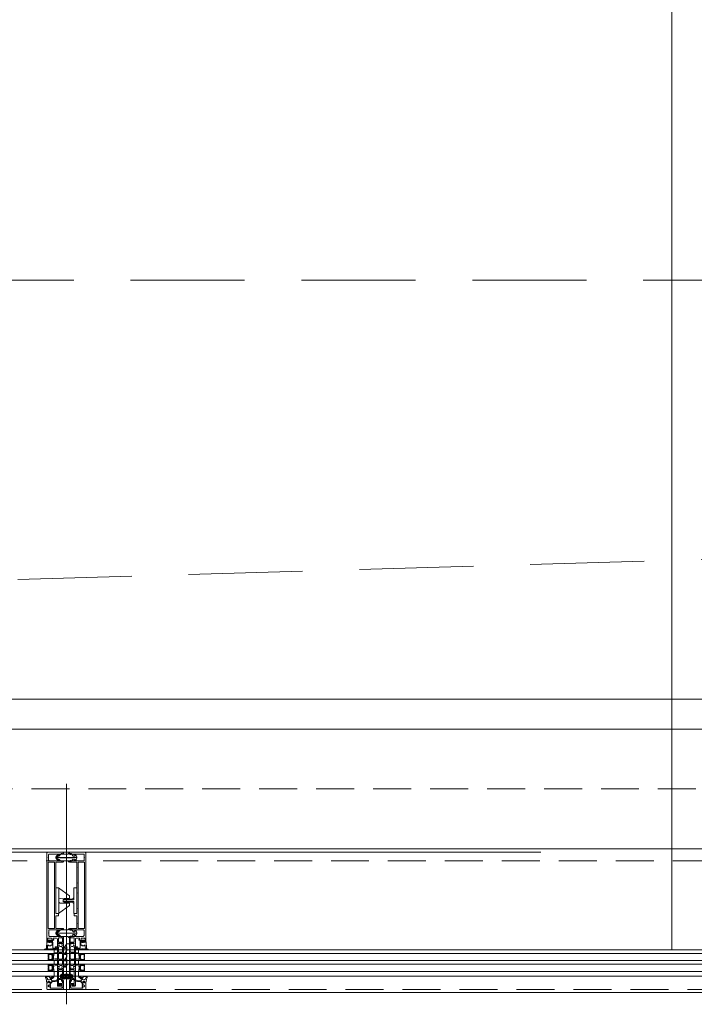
# Model space of a CAD drawing. Header units: millimetres. Extents: x 213386 to 506888, y 183055 to 450952.
# Tile 163 of 256: x 382049 to 383177, y 284272 to 285918. Entities that reach past the tile are written whole.
import ezdxf

# ---------------------------------------------------------------- set-up
doc = ezdxf.new("R2010")
doc.units = ezdxf.units.MM
doc.linetypes.add('ČÁRKOVANÁ', pattern=[19.05, 12.7, -6.35])
for name, color, linetype, lineweight in [('FASÁDA DETAILNÍ', 255, 'Continuous', 0), ('KOTY', 255, 'Continuous', 0), ('NOVA', 255, 'Continuous', 0), ('NOVÁ TENKÁ', 255, 'Continuous', 0), ('TENKA', 255, 'Continuous', 0)]:
    doc.layers.add(name, color=color, linetype=linetype, lineweight=lineweight)
doc.layers.add('PLOCHY K PRONÁJMU', color=255, linetype='Continuous', lineweight=0, plot=False)
doc.layers.get('KOTY').off()

# ---------------------------------------------------------------- blocks, each defined once
blk = doc.blocks.new('NOVÁ PODLAHA')
at = {"layer": 'NOVA', "linetype": 'ČÁRKOVANÁ', "ltscale": 15}
blk.add_line((0, 0), (25700, 750), dxfattribs=at)
blk.add_lwpolyline([(750, 22050), (24950, 22050), (24950, 750), (750, 750)], close=True, dxfattribs=at)
at = {"layer": 'NOVA'}
blk.add_lwpolyline([(25700, 16457.5), (25700, 0), (0, 0), (0, 15942.5)], dxfattribs=at)
blk = doc.blocks.new('244748_a')
blk.add_lwpolyline([(8.3, -1.7, 0.082248), (6.3, -0.9, -1.09695), (6.9, -0.1, -0.315353), (11.3, -5.2, -0.480529), (10.9, -5.6), (4.3, -5.6), (4.1, -5.5), (-16.5, -5.5), (-16.7, -5.6), (-20.4, -5.6, 0.574019), (-21.9, -4.8), (-23, -5.4, 0.524827), (-23, -5.9), (-21.9, -6.5, 0.574021), (-20.4, -5.7), (-16.7, -5.7), (-16.5, -5.9), (4.1, -5.9), (4.3, -5.7), (10.9, -5.7, -0.480529), (11.3, -6.1, -0.326229), (6.9, -11.1, -1.09695), (6.3, -10.3, 0.081457), (8.3, -9.6, 0.599203), (7.5, -8.1), (5.5, -8.1, 0.198965), (5.2, -8.2), (2.2, -11.2), (0.9, -12, -0.738038), (0.5, -11.6), (0.9, -11, 1), (0.3, -10.7), (0, -11.3), (-1, -11.3, 0.619205), (-1.4, -12.1), (-1.3, -12.4, -0.808139), (-2, -13), (-3.6, -11.4, 0.198906), (-4.3, -11.2), (-15, -11.2, -0.198936), (-16.8, -10.4), (-19, -8.2, 0.198942), (-19.3, -8.1), (-20.7, -8.1, 0.500217), (-21.1, -8.7, 0.122037), (-18.5, -10.3, -1.093735), (-19.1, -11.1, -0.240768), (-23.7, -6.1, -0.106226), (-23.7, -5.2, -0.256232), (-19, -0.1, -1.093735), (-18.4, -0.9, 0.116856), (-21.1, -2.6, 0.500217), (-20.7, -3.3), (-19.3, -3.3, 0.198942), (-19, -3.1), (-16.8, -0.9, -0.198936), (-15, -0.2), (-4.3, -0.2, 0.198907), (-3.6, 0.1), (-2, 1.7, -0.808139), (-1.3, 1.1), (-1.4, 0.8, 0.619205), (-1, 0), (0, 0), (0.3, -0.6, 1), (0.9, -0.3), (0.5, 0.3, -0.738038), (0.9, 0.7), (2.2, -0.2), (5.2, -3.1, 0.198965), (5.5, -3.3), (7.5, -3.3, 0.599203)], format="xyb", close=True)
blk = doc.blocks.new('236134_0100_s_v')
for points in [[(22.8, -23), (22.8, -5), (42, -5, 0.414214), (43, -4), (43, -1, 0.414214), (42, 0), (1, 0, 0.414214), (0, -1), (0, -4, 0.414214), (1, -5), (20.2, -5), (20.2, -23)], [(15, -5, -0.414214), (19, -9), (19, -16.6, 0.165764), (19.5, -23), (23.5, -23, 0.165764), (24, -16.6), (24, -9, -0.414214), (28, -5)]]:
    blk.add_lwpolyline(points, format="xyb")
blk = doc.blocks.new('236134_0200_s_v')
for points in [[(19.6, 5, -0.41166), (17.6, 7), (17.4, 22.2, 0.344217), (17.1, 22.7), (16, 23), (14, 23, 0.240828), (13.2, 22.6), (0.2, 4.6)], [(23.4, 5, 0.41166), (25.4, 7), (25.6, 22.2, -0.344217), (25.9, 22.7), (27, 23), (29, 23, -0.240828), (29.8, 22.6), (42.8, 4.6)]]:
    blk.add_lwpolyline(points, format="xyb")
blk.add_lwpolyline([(42, 5), (1, 5, 0.414214), (0, 4), (0, 1, 0.414214), (1, 0), (42, 0, 0.414214), (43, 1), (43, 4, 0.414214)], format="xyb", close=True)
blk = doc.blocks.new('284336')
for points in [[(-0.7, -9.6), (-10, -9.6, 0.414511), (-10.5, -10.1), (-10.5, -15.5, -1), (-11.7, -15.5), (-11.7, -9.6), (-12.7, -8.9, -0.668884), (-12.6, -8.2), (-12, -8, 0.766384), (-12, -7.2), (-12.6, -7, -0.76831), (-12.6, -6.2), (-12, -6, 0.766384), (-12, -5.2), (-12.6, -5, -0.76831), (-12.6, -4.2), (-12, -4, 0.766384), (-12, -3.2), (-12.6, -3, -0.877523), (-12.5, -2.2), (-12.1, -2.2, 0.698129), (-11.8, -1.5, -0.220231), (-12.9, 0.8), (-12.9, 3.5, -0.157143), (-12.8, 3.7), (-12.7, 3.4, -0.067482), (-12.5, 2.5, 0.393136), (-8.7, -1), (-6.1, -1, -0.414214), (-5.6, -1.5), (-5.6, -2.2, -0.267949), (-5.9, -2.6), (-6.4, -2.9, 0.267949), (-6.6, -3.4), (-6.6, -5.8, 0.267949), (-6.4, -6.3), (-5.9, -6.6, -0.267949), (-5.6, -7), (-5.6, -8.1, 0.414215), (-5.1, -8.6), (-0.4, -8.6), (-0.4, -9.3, -0.414212), (-0.7, -9.6)], [(-0.4, 0), (-0.4, -2, 0.990243), (-0.4, -3), (0.9, -3, 0.414214), (1.2, -2.7), (1.2, -2.6, -0.668123), (1.7, -2.4), (2.7, -3.4, -0.199004), (2.9, -3.8), (2.9, -5.4, -0.199038), (2.7, -5.8), (1.7, -6.8, -0.668191), (1.2, -6.6), (1.2, -6.5, 0.414214), (0.9, -6.2), (-0.4, -6.2, 0.990269), (-0.4, -7.2), (-0.4, -8.6), (-5.1, -8.6, -0.414215), (-5.6, -8.1), (-5.6, -7, 0.267949), (-5.8, -6.6), (-6.3, -6.3, -0.267949), (-6.6, -5.8), (-6.6, -3.4, -0.267949), (-6.3, -3), (-5.8, -2.7, 0.267949), (-5.6, -2.2), (-5.6, -1.5, 0.414214), (-6.1, -1), (-8.7, -1, -0.393156), (-12.5, 2.5, 0.067572), (-12.7, 3.4), (-12.8, 3.7, -0.637545), (-12.1, 3.5), (-11.9, 2.5, 0.344315), (-10.1, 0.9), (0, 0.4, -0.406913), (0.4, 0), (-0.4, 0)], [(1.7, -4.3, 0.414235), (1.2, -3.8), (-0.7, -3.8, 0.414214), (-1.2, -4.3), (-1.2, -4.9, 0.414214), (-0.7, -5.4), (1.2, -5.4, 0.414235), (1.7, -4.9), (1.7, -4.3)]]:
    blk.add_lwpolyline(points, format="xyb", close=True)
blk = doc.blocks.new('433270')
blk.add_lwpolyline([(1, 0, 0.414364), (0, -1), (0, -1.4, 0.255924), (0.2, -1.8, -0.547723), (0.2, -3.2, 0.255924), (0, -3.6), (0, -14.6, 0.414214), (0.3, -14.9), (1.2, -14.9, 0.414214), (1.7, -14.4), (1.7, -10.3, -0.414214), (2, -10), (6, -10, 0.414248), (7, -9), (7, -7.7, 0.414179), (6.5, -7.2), (5.7, -7.2, 0.414232), (5.4, -7.5), (5.4, -8.2, -0.414198), (5.1, -8.5), (2.8, -8.5, -0.414204), (1.8, -7.5), (1.8, -4.5, -0.147432), (2, -3.9, 0.147461), (2.4, -2.5), (2.4, -2.3, -0.414214), (2.9, -1.8), (21.9, -1.8, -0.668178), (22.2, -2.7), (22.2, -2.7, 1), (21.6, -3.3), (21.5, -3.4, 0.198912), (21.4, -3.7), (21.4, -4, 0.414214), (22.1, -4.7), (22.4, -4.7, 0.576988), (22.6, -4.3, -0.311246), (24.6, -4.3, 0.576988), (24.8, -4.7), (25.3, -4.7, -0.260065), (25.3, -6.6), (24.8, -6.6, 0.576988), (24.6, -7.1, -0.311246), (22.6, -7.1, 0.576988), (22.4, -6.6), (22.1, -6.6, 0.414214), (21.4, -7.3), (21.4, -7.6, 0.267949), (21.6, -8), (21.9, -8.2, -0.637047), (21.7, -10), (19.8, -10.7, 0.315299), (19.5, -11.2), (19.5, -11.5, 0.520567), (20.2, -12), (22.8, -11, -0.520567), (23.5, -11.5), (23.5, -12.5, 0.414062), (24, -13), (25, -13, 0.414186), (25.5, -12.5), (25.5, -11.5, -0.414182), (26, -11), (27, -11, 0.414214), (27.5, -10.5), (27.5, -0.5, 0.414214), (27, 0), (1, 0)], format="xyb", close=True)
blk = doc.blocks.new('284325')
for points in [[(0.8, -5.2, -0.560316), (0.9, -4.7), (1.9, -4.4, 0.3153), (2.1, -4.1), (2.1, -1.9, 0.451558), (1.8, -1.6), (0.9, -1.7, -0.399586), (0.6, -1.5), (0.3, -0.1, -0.415977), (0.5, 0.3, 0.024107), (6.1, 1.2, 0.076636), (9, 2.3, -0.577615), (10.8, 1.3), (10, 1.4, 0.283171), (9.1, 0.9, -0.168429), (7.1, -0.7), (5.9, -1.2, 0.315302), (5.2, -2.1), (5.2, -4.2, 0.269719), (6.8, -6.8, -0.194797), (10.2, -11.5, -0.342663), (9.2, -11.2, 0.119207), (5.4, -7.6, 0.578571), (3.6, -8.6), (3.6, -11.8, 0.176415), (6.2, -18.7, -1), (5.2, -19.5, -0.176415), (2.4, -11.8), (2.4, -8.9, 0.208286), (0.8, -5.2)], [(9, -6.7), (10.3, -8.8, -0.134555), (10.8, -10.6, -0.339795), (10.2, -11.5, 0.194788), (6.8, -6.8, -0.269736), (5.2, -4.2), (5.2, -2.1, -0.315302), (5.9, -1.2), (7.1, -0.7, 0.168429), (9.1, 0.9, -0.283167), (10, 1.4), (10.8, 1.3), (10.8, -0.7, -0.070852), (10.7, -1.3), (9.9, -3.9, -0.241839), (9.1, -4.8), (7.9, -5.2, 0.836024), (8.1, -6.2), (8.1, -6.2, -0.255349), (9, -6.7)]]:
    blk.add_lwpolyline(points, format="xyb", close=True)
blk = doc.blocks.new('288126')
for points in [[(-16.5, 0), (16.5, 0)], [(-21.4, -6.3), (-17.8, -3.7)], [(-14.7, -4.5), (-19.9, -8.3)], [(-17, -2.1), (-17, -0.5)], [(-8.8, -4.3), (-14.1, -4.3)], [(-11, -6.3), (-8.7, -4.7)], [(-4.3, -4.5), (-9.5, -8.3)], [(1.8, -4.3), (-3.7, -4.3)], [(-0.4, -6.4), (1.9, -4.7)], [(6.3, -4.5), (1.1, -8.4)], [(12.2, -4.3), (6.9, -4.3)], [(10, -6.4), (12.3, -4.7)], [(16.6, -4.6), (11.5, -8.4)], [(17, -0.5), (17, -3.8)]]:
    blk.add_lwpolyline(points)
for centre, radius, start, end in [((16.5, -0.5), 0.5, 0, 90), ((-20.6, -7.3), 1.25, 126.7059, 306.7059), ((-16.5, -0.5), 0.5, 90, 180), ((-10.2, -7.3), 1.25, 126.7059, 306.7059), ((0.4, -7.4), 1.25, 126.7059, 306.7059), ((10.8, -7.4), 1.25, 126.7059, 306.7059), ((16, -3.8), 1, 306.7059, 0)]:
    blk.add_arc(centre, radius, start, end)
at = {"extrusion": (0, 0, -1)}
for centre, radius, start, end in [((19, -2.1), 2, 180, 233.2941), ((14.1, -5.3), 1, 53.2941, 90), ((8.8, -4.5), 0.2, 90, 233.2941), ((3.7, -5.3), 1, 53.2941, 90), ((-1.8, -4.5), 0.2, 90, 233.2941), ((-6.9, -5.3), 1, 53.2941, 90), ((-12.2, -4.5), 0.2, 90, 233.2941)]:
    blk.add_arc(centre, radius, start, end, dxfattribs=at)
blk = doc.blocks.new('246426')
for points in [[(-1.8, 0.6), (-2.9, -0.4, 0.198926), (-3.2, -1.1), (-3.2, -2.3, 0.198926), (-2.9, -3), (-1.8, -4, 0.637051), (-1.5, -3.9), (-1.5, -3.4), (-0.3, -3.4, -0.41484), (0, -3.7), (0, -5.2, 0.414232), (0.5, -5.7), (2.1, -5.7, 0.071862), (2.2, -5.7, 0.157876), (3.7, -4.6, 0.360336), (3.5, 2.4, 0.964062), (2.5, 1.5, -0.403385), (2.3, -4.3, -0.190964), (2.1, -4.4), (1.7, -4.4, -0.414214), (1.2, -3.9), (1.2, 1.3, 0.414201), (0.2, 2.3), (0, 2.3), (0, 0.3, -0.414214), (-0.3, 0), (-1.5, 0), (-1.5, 0.5, 0.637051), (-1.8, 0.6)], [(-2.3, -1.4, -0.414214), (-1.9, -1), (-0.4, -1, -0.414214), (0, -1.4), (0, -2, -0.414214), (-0.4, -2.4), (-1.9, -2.4, -0.414214), (-2.3, -2), (-2.3, -1.4)]]:
    blk.add_lwpolyline(points, format="xyb", close=True)

msp = doc.modelspace()

# ---------------------------------------------------------------- linework, layer by layer
at = {"layer": 'FASÁDA DETAILNÍ'}
for p, q in [((382126.6, 284272.2), (382126.6, 284640.4)), ((382920.1, 284526.2), (380283.1, 284526.2)), ((387044.8, 284363.2), (373041.6, 284363.2)), ((393344.8, 284363.2), (373041.6, 284363.2)), ((373041.6, 284357.2), (387044.8, 284357.2)), ((373041.6, 284357.2), (393344.8, 284357.2)), ((386081.1, 284363.2), (381213.5, 284363.2)), ((381213.5, 284357.2), (386073.6, 284357.2)), ((382106.1, 284363.2), (382106.1, 284357.2)), ((382147.1, 284363.2), (382147.1, 284357.2)), ((387044.8, 284345.2), (373041.6, 284345.2)), ((393344.8, 284345.2), (373041.6, 284345.2)), ((373041.6, 284339.2), (387044.8, 284339.2)), ((373041.6, 284339.2), (393344.8, 284339.2)), ((386073.6, 284345.2), (381213.5, 284345.2)), ((381213.5, 284339.2), (386073.6, 284339.2)), ((382106.1, 284345.2), (382106.1, 284339.2)), ((382111.6, 284345.2), (382111.6, 284345.2)), ((382111.6, 284339.2), (382111.6, 284339.2)), ((382147.1, 284345.2), (382147.1, 284339.2)), ((387044.8, 284327.2), (373041.6, 284327.2)), ((393344.8, 284327.2), (373041.6, 284327.2)), ((386073.6, 284327.2), (381213.5, 284327.2)), ((382106.1, 284327.2), (382106.1, 284319.2)), ((382147.1, 284327.2), (382147.1, 284319.2)), ((373041.6, 284319.2), (399616.6, 284319.2)), ((380272.1, 284319.2), (386081.1, 284319.2))]:
    msp.add_line(p, q, dxfattribs=at)
for points in [[(399616.6, 284292.2), (373036.6, 284292.2), (373036.6, 307972.2), (399616.6, 307972.2)], [(399376.6, 284532.2), (373276.6, 284532.2), (373276.6, 307732.2), (399376.6, 307732.2)], [(399176.6, 284732.2), (373476.6, 284732.2), (373476.6, 307532.2), (399176.6, 307532.2)], [(382096.1, 284356.2), (382102.1, 284356.2), (382104.1, 284354.2), (382104.1, 284348.2), (382102.1, 284346.2), (382096.1, 284346.2), (382096.1, 284350.7), (382096.6, 284350.7), (382096.6, 284351.7), (382096.1, 284351.7)], [(382097.1, 284347.2), (382097.1, 284355.2), (382101.7, 284355.2), (382103.1, 284353.7), (382103.1, 284348.7), (382101.7, 284347.2)], [(382157.1, 284356.2), (382151.1, 284356.2), (382149.1, 284354.2), (382149.1, 284348.2), (382151.1, 284346.2), (382157.1, 284346.2), (382157.1, 284350.7), (382156.6, 284350.7), (382156.6, 284351.7), (382157.1, 284351.7)], [(382156.1, 284347.2), (382156.1, 284355.2), (382151.6, 284355.2), (382150.1, 284353.7), (382150.1, 284348.7), (382151.6, 284347.2)], [(382096.1, 284338.2), (382102.1, 284338.2), (382104.1, 284336.2), (382104.1, 284330.2), (382102.1, 284328.2), (382096.1, 284328.2), (382096.1, 284332.7), (382096.6, 284332.7), (382096.6, 284333.7), (382096.1, 284333.7)], [(382097.1, 284329.2), (382097.1, 284337.2), (382101.7, 284337.2), (382103.1, 284335.7), (382103.1, 284330.7), (382101.7, 284329.2)], [(382157.1, 284338.2), (382151.1, 284338.2), (382149.1, 284336.2), (382149.1, 284330.2), (382151.1, 284328.2), (382157.1, 284328.2), (382157.1, 284332.7), (382156.6, 284332.7), (382156.6, 284333.7), (382157.1, 284333.7)], [(382156.1, 284329.2), (382156.1, 284337.2), (382151.6, 284337.2), (382150.1, 284335.7), (382150.1, 284330.7), (382151.6, 284329.2)]]:
    msp.add_lwpolyline(points, close=True, dxfattribs=at)
at = {"layer": 'FASÁDA DETAILNÍ', "linetype": 'ČÁRKOVANÁ', "ltscale": 5}
msp.add_lwpolyline([(399611.6, 284297.2), (373041.6, 284297.2), (373041.6, 307967.2), (399611.6, 307967.2)], close=True, dxfattribs=at)
at = {"layer": 'FASÁDA DETAILNÍ', "color": 7, "linetype": 'ČÁRKOVANÁ', "ltscale": 5}
for points in [[(399396.6, 284512.2), (373256.6, 284512.2), (373256.6, 307752.2), (399396.6, 307752.2)], [(399276.6, 284632.2), (373376.6, 284632.2), (373376.6, 307632.2), (399276.6, 307632.2)]]:
    msp.add_lwpolyline(points, close=True, dxfattribs=at)
at = {"layer": 'FASÁDA DETAILNÍ'}
for points in [[(382094.1, 284525.2), (382094.1, 284376.7, 0.414214), (382094.6, 284376.2), (382095.9, 284376.2, 0.41422), (382096.4, 284376.7), (382096.4, 284377.2), (382095.4, 284377.2), (382095.4, 284381.7, -0.414214), (382096.4, 284382.7), (382101.1, 284382.7, -0.414214), (382102.1, 284381.7), (382102.1, 284377.2), (382100.4, 284377.2), (382100.4, 284376.7, 0.414201), (382100.9, 284376.2), (382102.9, 284376.2, 0.414214), (382103.4, 284376.7), (382103.4, 284378.8, -0.414214), (382103.9, 284379.3), (382105.7, 284379.3), (382105.7, 284380.5), (382104.5, 284380.5), (382104.5, 284382.4, -0.414214), (382104.8, 284382.7), (382110.1, 284382.7, -0.414167), (382111.6, 284381.2), (382111.6, 284374.2), (382111.6, 284370.1, 0.57735), (382112.2, 284369.7), (382113.1, 284370.2), (382114.6, 284370.6, 0.488701), (382114.8, 284371.1), (382113.3, 284373.5), (382113.3, 284374, -0.432566), (382113.5, 284374.2), (382119.8, 284374.2, -0.548397), (382120, 284373.9), (382119, 284371.5, 0.425336), (382119.1, 284371.2), (382121.1, 284370.4, 0.531563), (382121.6, 284370.8), (382121.6, 284372.8, 0.231306), (382121.5, 284373.1, -0.306185), (382121.4, 284373.4), (382121.6, 284374.2), (382121.6, 284384.7, 0.414214), (382120.6, 284385.7), (382120.1, 284385.7), (382120.1, 284384.9), (382118.6, 284384.9), (382117.5, 284385.5, 0.13165), (382117, 284385.7), (382098.6, 284385.7, -0.414214), (382097.1, 284387.2), (382097.1, 284390.7, -0.399985), (382097.1, 284391.7), (382097.1, 284395.4, -0.414214), (382098.6, 284396.9), (382117, 284396.9, 0.13165), (382117.5, 284397), (382118.6, 284397.6), (382120.1, 284397.6), (382120.1, 284396.8), (382120.6, 284396.8, 0.414214), (382121.6, 284397.8), (382121.6, 284398.4, 0.414214), (382121.1, 284398.9), (382109.5, 284398.9, -0.414214), (382109, 284399.4), (382109, 284406.8, -0.399985), (382109, 284407.8), (382109, 284419.4, -0.414214), (382109.5, 284419.9), (382113.1, 284419.9, 0.414214), (382113.6, 284420.4), (382113.6, 284423.4, 0.414214), (382113.1, 284423.9), (382109.5, 284423.9, -0.414214), (382109, 284424.4), (382109, 284431.7, -0.38324), (382109, 284432.7), (382109, 284458.2, -0.38324), (382109, 284459.2), (382109, 284474.7, -0.38324), (382109, 284475.7), (382109, 284501.2, -0.38324), (382109, 284502.2), (382109, 284509.5, -0.414214), (382109.5, 284510), (382121.1, 284510, 0.414214), (382121.6, 284510.5), (382121.6, 284511, 0.414214), (382120.6, 284512), (382120.1, 284512), (382120.1, 284511.2), (382118.6, 284511.2), (382117.5, 284511.8, 0.116937), (382117, 284512), (382098.1, 284512, -0.414232), (382096.6, 284513.5), (382096.6, 284517.2, -0.399985), (382096.6, 284518.2), (382096.6, 284521.7, -0.414232), (382098.1, 284523.2), (382117, 284523.2, 0.116937), (382117.5, 284523.3), (382118.6, 284524), (382120.1, 284524), (382120.1, 284523.2), (382120.6, 284523.2, 0.414214), (382121.6, 284524.2), (382121.6, 284525.2, 0.414214), (382120.6, 284526.2), (382095.1, 284526.2, 0.414214), (382094.1, 284525.2)], [(382159.1, 284525.2), (382159.1, 284376.7, -0.414214), (382158.6, 284376.2), (382157.3, 284376.2, -0.41422), (382156.8, 284376.7), (382156.8, 284377.2), (382157.8, 284377.2), (382157.8, 284381.7, 0.414214), (382156.8, 284382.7), (382152.1, 284382.7, 0.414214), (382151.1, 284381.7), (382151.1, 284377.2), (382152.8, 284377.2), (382152.8, 284376.7, -0.414201), (382152.3, 284376.2), (382150.3, 284376.2, -0.414214), (382149.8, 284376.7), (382149.8, 284378.8, 0.414214), (382149.3, 284379.3), (382147.5, 284379.3), (382147.5, 284380.5), (382148.7, 284380.5), (382148.7, 284382.4, 0.414214), (382148.4, 284382.7), (382143.1, 284382.7, 0.414167), (382141.6, 284381.2), (382141.6, 284374.2), (382141.6, 284370.1, -0.57735), (382141, 284369.7), (382140.2, 284370.2), (382138.7, 284370.6, -0.488701), (382138.5, 284371.1), (382139.9, 284373.5), (382139.9, 284374, 0.432566), (382139.7, 284374.2), (382133.4, 284374.2, 0.548397), (382133.2, 284373.9), (382134.3, 284371.5, -0.425336), (382134.2, 284371.2), (382132.2, 284370.4, -0.531563), (382131.6, 284370.8), (382131.6, 284372.8, -0.231306), (382131.8, 284373.1, 0.306185), (382131.9, 284373.4), (382131.6, 284374.2), (382131.6, 284384.7, -0.414214), (382132.6, 284385.7), (382133.1, 284385.7), (382133.1, 284384.9), (382134.6, 284384.9), (382135.8, 284385.5, -0.13165), (382136.3, 284385.7), (382154.6, 284385.7, 0.414214), (382156.1, 284387.2), (382156.1, 284390.7, 0.399985), (382156.1, 284391.7), (382156.1, 284395.4, 0.414214), (382154.6, 284396.9), (382136.3, 284396.9, -0.13165), (382135.8, 284397), (382134.6, 284397.6), (382133.1, 284397.6), (382133.1, 284396.8), (382132.6, 284396.8, -0.414214), (382131.6, 284397.8), (382131.6, 284398.4, -0.414214), (382132.1, 284398.9), (382143.7, 284398.9, 0.414214), (382144.2, 284399.4), (382144.2, 284406.8, 0.399985), (382144.2, 284407.8), (382144.2, 284419.4, 0.414214), (382143.7, 284419.9), (382140.1, 284419.9, -0.414214), (382139.6, 284420.4), (382139.6, 284423.4, -0.414214), (382140.1, 284423.9), (382143.7, 284423.9, 0.414214), (382144.2, 284424.4), (382144.2, 284431.7, 0.38324), (382144.2, 284432.7), (382144.2, 284458.2, 0.38324), (382144.2, 284459.2), (382144.2, 284474.7, 0.38324), (382144.2, 284475.7), (382144.2, 284501.2, 0.38324), (382144.2, 284502.2), (382144.2, 284509.5, 0.414214), (382143.7, 284510), (382132.1, 284510, -0.414214), (382131.6, 284510.5), (382131.6, 284511, -0.414214), (382132.6, 284512), (382133.1, 284512), (382133.1, 284511.2), (382134.6, 284511.2), (382135.8, 284511.8, -0.116937), (382136.3, 284512), (382155.1, 284512, 0.414232), (382156.6, 284513.5), (382156.6, 284517.2, 0.399985), (382156.6, 284518.2), (382156.6, 284521.7, 0.414232), (382155.1, 284523.2), (382136.3, 284523.2, -0.116937), (382135.8, 284523.3), (382134.6, 284524), (382133.1, 284524), (382133.1, 284523.2), (382132.6, 284523.2, -0.414214), (382131.6, 284524.2), (382131.6, 284525.2, -0.414214), (382132.6, 284526.2), (382158.1, 284526.2, -0.414214), (382159.1, 284525.2)], [(382096.2, 284399.4), (382096.2, 284509.5, -0.414214), (382096.7, 284510), (382106.4, 284510, -0.414214), (382106.9, 284509.5), (382106.9, 284399.4, -0.414214), (382106.4, 284398.9), (382096.7, 284398.9, -0.414214), (382096.2, 284399.4)], [(382157, 284399.4), (382157, 284509.5, 0.414214), (382156.5, 284510), (382146.8, 284510, 0.414214), (382146.3, 284509.5), (382146.3, 284399.4, 0.414214), (382146.8, 284398.9), (382156.5, 284398.9, 0.414214), (382157, 284399.4)], [(382121.6, 284369.8), (382121.6, 284357.9), (382121.6, 284336, -0.305837), (382121.3, 284335.5), (382119, 284334.6, 0.425336), (382118.9, 284334.3), (382119.6, 284332.7, -0.543753), (382119, 284331.7), (382114.1, 284331.7, -0.578182), (382113.5, 284332.6), (382114.8, 284334.8, 0.488505), (382114.6, 284335.2), (382113.1, 284335.6), (382111.8, 284336.4, -0.282478), (382111.6, 284336.7), (382111.6, 284337.1, 1.447009), (382111.5, 284337.5), (382108.5, 284337.5, -1), (382108.5, 284338.3), (382111.5, 284338.3, 1.447009), (382111.6, 284338.6), (382111.6, 284347.2, 1.447009), (382111.5, 284347.5), (382108.5, 284347.5, -1), (382108.5, 284348.3), (382111.5, 284348.3, 1.447009), (382111.6, 284348.7), (382111.6, 284357.2, 1.447009), (382111.5, 284357.5), (382108.5, 284357.5, -1), (382108.5, 284358.3), (382111.5, 284358.3, 1.447009), (382111.6, 284358.7), (382111.6, 284367.2, 1.447009), (382111.5, 284367.5), (382108.5, 284367.5, -1), (382108.5, 284368.3), (382111.5, 284368.3, 1.447009), (382111.6, 284368.7), (382111.6, 284369.1, -0.282478), (382111.8, 284369.4), (382113.1, 284370.2), (382114.6, 284370.6, 0.488505), (382114.8, 284371.1), (382113.5, 284373.2, -0.578182), (382114.1, 284374.1), (382119, 284374.1, -0.543753), (382119.6, 284373.1), (382118.9, 284371.5, 0.425336), (382119, 284371.2), (382121.3, 284370.3, -0.305837), (382121.6, 284369.8)], [(382119.5, 284383.5, -0.414214), (382120, 284383), (382120, 284376.5, -0.414214), (382119.5, 284376), (382113.8, 284376, -0.414214), (382113.3, 284376.5), (382113.3, 284383, -0.414214), (382113.8, 284383.5), (382119.5, 284383.5)], [(382131.6, 284369.8), (382131.6, 284357.9), (382131.6, 284336, 0.305837), (382132, 284335.5), (382134.2, 284334.6, -0.425336), (382134.3, 284334.3), (382133.6, 284332.7, 0.543753), (382134.3, 284331.7), (382139.2, 284331.7, 0.578182), (382139.7, 284332.6), (382138.5, 284334.8, -0.488505), (382138.7, 284335.2), (382140.2, 284335.6), (382141.5, 284336.4, 0.282478), (382141.6, 284336.7), (382141.6, 284337.1, -1.447009), (382141.8, 284337.5), (382144.7, 284337.5, 1), (382144.7, 284338.3), (382141.8, 284338.3, -1.447009), (382141.6, 284338.6), (382141.6, 284347.2, -1.447009), (382141.8, 284347.5), (382144.7, 284347.5, 1), (382144.7, 284348.3), (382141.8, 284348.3, -1.447009), (382141.6, 284348.7), (382141.6, 284357.2, -1.447009), (382141.8, 284357.5), (382144.7, 284357.5, 1), (382144.7, 284358.3), (382141.8, 284358.3, -1.447009), (382141.6, 284358.7), (382141.6, 284367.2, -1.447009), (382141.8, 284367.5), (382144.7, 284367.5, 1), (382144.7, 284368.3), (382141.8, 284368.3, -1.447009), (382141.6, 284368.7), (382141.6, 284369.1, 0.282478), (382141.5, 284369.4), (382140.2, 284370.2), (382138.7, 284370.6, -0.488505), (382138.5, 284371.1), (382139.7, 284373.2, 0.578182), (382139.2, 284374.1), (382134.3, 284374.1, 0.543753), (382133.6, 284373.1), (382134.3, 284371.5, -0.425336), (382134.2, 284371.2), (382132, 284370.3, 0.305837), (382131.6, 284369.8)], [(382133.7, 284383.5, 0.414214), (382133.2, 284383), (382133.2, 284376.5, 0.414214), (382133.7, 284376), (382139.4, 284376, 0.414214), (382139.9, 284376.5), (382139.9, 284383, 0.414214), (382139.4, 284383.5), (382133.7, 284383.5)], [(382120, 284360.2), (382120, 284367.1, 0.324916), (382119, 284368.5), (382118.2, 284368.8, 0.176429), (382116.1, 284368.7), (382114.2, 284368, 0.305619), (382113.2, 284366.6), (382113.2, 284360.2, 0.414218), (382114.2, 284359.2), (382119, 284359.2, 0.414218), (382120, 284360.2)], [(382120, 284348.9), (382120, 284356.9, 0.414214), (382119, 284357.9), (382114.2, 284357.9, 0.414214), (382113.2, 284356.9), (382113.2, 284348.9, 0.414214), (382114.2, 284347.9), (382119, 284347.9, 0.414214), (382120, 284348.9)], [(382133.2, 284360.2), (382133.2, 284367.1, -0.324916), (382134.3, 284368.5), (382135.1, 284368.8, -0.176429), (382137.2, 284368.7), (382139.1, 284368, -0.305619), (382140, 284366.6), (382140, 284360.2, -0.414218), (382139, 284359.2), (382134.2, 284359.2, -0.414218), (382133.2, 284360.2)], [(382133.2, 284348.9), (382133.2, 284356.9, -0.414214), (382134.2, 284357.9), (382139, 284357.9, -0.414214), (382140, 284356.9), (382140, 284348.9, -0.414214), (382139, 284347.9), (382134.2, 284347.9, -0.414214), (382133.2, 284348.9)], [(382120, 284338.7), (382120, 284345.6, 0.414218), (382119, 284346.6), (382114.2, 284346.6, 0.414218), (382113.2, 284345.6), (382113.2, 284339.2, 0.305619), (382114.2, 284337.9), (382116.1, 284337.1, 0.176429), (382118.2, 284337), (382119, 284337.3, 0.324916), (382120, 284338.7)], [(382133.2, 284338.7), (382133.2, 284345.6, -0.414218), (382134.2, 284346.6), (382139, 284346.6, -0.414218), (382140, 284345.6), (382140, 284339.2, -0.305619), (382139.1, 284337.9), (382137.2, 284337.1, -0.176429), (382135.1, 284337), (382134.3, 284337.3, -0.324916), (382133.2, 284338.7)], [(382121.6, 284331.7), (382121.6, 284320.7, -0.414426), (382121.1, 284320.2), (382120.6, 284320.2), (382120.6, 284321.2), (382119.1, 284321.2, 0.414214), (382118.1, 284320.2), (382118.1, 284318.7, 0.399985), (382118.1, 284317.7), (382118.1, 284316.2, 0.414214), (382119.1, 284315.2), (382120.6, 284315.2), (382120.6, 284316.2), (382121.1, 284316.2, -0.414456), (382121.6, 284315.7), (382121.6, 284314.4, -0.413971), (382121.3, 284314.1), (382120.1, 284314.1, 0.414214), (382119.8, 284313.8), (382119.8, 284310.8), (382118.8, 284310.8, -0.414214), (382118.3, 284311.3), (382118.3, 284313.2, 0.414214), (382117.8, 284313.7), (382114.3, 284313.7, 0.414206), (382113.3, 284312.7), (382113.3, 284304.4, 0.414206), (382113.8, 284303.9), (382115.7, 284303.9, 0.414219), (382116.2, 284304.4), (382116.2, 284305.2, -0.414214), (382116.7, 284305.7), (382117.2, 284305.7, -0.414214), (382117.7, 284305.2), (382117.7, 284303.4, -0.414214), (382116.7, 284302.4), (382112.6, 284302.4, -0.414214), (382111.6, 284303.4), (382111.6, 284331.7), (382111.6, 284335.8, -0.57735), (382112.2, 284336.1), (382113.1, 284335.6), (382114.6, 284335.2, -0.488701), (382114.8, 284334.7), (382113.3, 284332.3), (382113.3, 284331.8, 0.432566), (382113.5, 284331.7), (382119.8, 284331.7, 0.548397), (382120, 284331.9), (382119, 284334.3, -0.425336), (382119.1, 284334.6), (382121.1, 284335.4, -0.531563), (382121.6, 284335), (382121.6, 284333, -0.231306), (382121.5, 284332.7, 0.306185), (382121.4, 284332.4), (382121.6, 284331.7)], [(382113.3, 284329.5), (382113.3, 284315.8, 0.414214), (382113.8, 284315.3), (382116, 284315.3, 0.414214), (382116.5, 284315.8), (382116.5, 284320.7, -0.411139), (382118.5, 284322.8), (382119.5, 284322.8, 0.414214), (382120, 284323.3), (382120, 284329.5, 0.414214), (382119.5, 284330), (382113.8, 284330, 0.414214), (382113.3, 284329.5)], [(382131.6, 284331.7), (382131.6, 284320.7, 0.414426), (382132.1, 284320.2), (382132.6, 284320.2), (382132.6, 284321.2), (382134.1, 284321.2, -0.414214), (382135.1, 284320.2), (382135.1, 284318.7, -0.399985), (382135.1, 284317.7), (382135.1, 284316.2, -0.414214), (382134.1, 284315.2), (382132.6, 284315.2), (382132.6, 284316.2), (382132.1, 284316.2, 0.414456), (382131.6, 284315.7), (382131.6, 284314.4, 0.413971), (382131.9, 284314.1), (382133.1, 284314.1, -0.414214), (382133.4, 284313.8), (382133.4, 284310.8), (382134.4, 284310.8, 0.414214), (382134.9, 284311.3), (382134.9, 284313.2, -0.414214), (382135.4, 284313.7), (382138.9, 284313.7, -0.414206), (382139.9, 284312.7), (382139.9, 284304.4, -0.414206), (382139.4, 284303.9), (382137.5, 284303.9, -0.414219), (382137, 284304.4), (382137, 284305.2, 0.414214), (382136.5, 284305.7), (382136, 284305.7, 0.414214), (382135.5, 284305.2), (382135.5, 284303.4, 0.414214), (382136.5, 284302.4), (382140.6, 284302.4, 0.414214), (382141.6, 284303.4), (382141.6, 284331.7), (382141.6, 284335.8, 0.57735), (382141, 284336.1), (382140.2, 284335.6), (382138.7, 284335.2, 0.488701), (382138.5, 284334.7), (382139.9, 284332.3), (382139.9, 284331.8, -0.432566), (382139.7, 284331.7), (382133.4, 284331.7, -0.548397), (382133.2, 284331.9), (382134.3, 284334.3, 0.425336), (382134.2, 284334.6), (382132.2, 284335.4, 0.531563), (382131.6, 284335), (382131.6, 284333, 0.231306), (382131.8, 284332.7, -0.306185), (382131.9, 284332.4), (382131.6, 284331.7)], [(382139.9, 284329.5), (382139.9, 284315.8, -0.414214), (382139.4, 284315.3), (382137.2, 284315.3, -0.414214), (382136.7, 284315.8), (382136.7, 284320.7, 0.411139), (382134.7, 284322.8), (382133.7, 284322.8, -0.414214), (382133.2, 284323.3), (382133.2, 284329.5, -0.414214), (382133.7, 284330), (382139.4, 284330, -0.414214), (382139.9, 284329.5)]]:
    msp.add_lwpolyline(points, format="xyb", close=True, dxfattribs=at)
for centre, radius, start, end in [((382098.3, 284356.7), 0.596, 303.0366, 56.9634), ((382098.6, 284356.7), 0.596, 303.0366, 56.9634), ((382098.9, 284356.7), 0.596, 303.0366, 56.9634), ((382099.2, 284356.7), 0.596, 303.0366, 56.9634), ((382099.4, 284356.7), 0.596, 303.0366, 56.9634), ((382099.7, 284356.7), 0.596, 303.0366, 56.9634), ((382100, 284356.7), 0.596, 303.0366, 56.9634), ((382100.3, 284356.7), 0.596, 303.0366, 56.9634), ((382100.6, 284356.7), 0.596, 303.0366, 56.9634), ((382100.9, 284356.7), 0.596, 303.0366, 56.9634), ((382101.2, 284356.7), 0.596, 303.0366, 56.9634), ((382101.5, 284356.7), 0.596, 303.0366, 56.9634), ((382101.8, 284356.7), 0.596, 303.0366, 56.9634), ((382101.8, 284356.5), 0.879, 313.9949, 46.4964), ((382101.7, 284356.4), 1.26, 321.9656, 38.4996), ((382101.5, 284356.2), 1.71, 327.2949, 32.6857), ((382101.3, 284356.1), 2.25, 331.5273, 28.4028), ((382101, 284355.9), 2.9, 335.3067, 25.2952), ((382100.6, 284355.8), 3.55, 337.2938, 22.409), ((382128, 284351.2), 22.7, 164.6728, 195.3272), ((382125.2, 284351.2), 22.7, 344.6728, 15.3272), ((382152.7, 284355.8), 3.55, 157.591, 202.7062), ((382152.3, 284355.9), 2.9, 154.7048, 204.6933), ((382152, 284356.1), 2.25, 151.5972, 208.4727), ((382151.7, 284356.2), 1.71, 147.3143, 212.7051), ((382151.6, 284356.4), 1.26, 141.5004, 218.0344), ((382151.5, 284356.5), 0.879, 133.5036, 226.0051), ((382151.5, 284356.7), 0.596, 123.0366, 236.9634), ((382151.8, 284356.7), 0.596, 123.0366, 236.9634), ((382152.1, 284356.7), 0.596, 123.0366, 236.9634), ((382152.4, 284356.7), 0.596, 123.0366, 236.9634), ((382152.7, 284356.7), 0.596, 123.0366, 236.9634), ((382153, 284356.7), 0.596, 123.0366, 236.9634), ((382153.2, 284356.7), 0.596, 123.0366, 236.9634), ((382153.5, 284356.7), 0.596, 123.0366, 236.9634), ((382153.8, 284356.7), 0.596, 123.0366, 236.9634), ((382154.1, 284356.7), 0.596, 123.0366, 236.9634), ((382154.4, 284356.7), 0.596, 123.0366, 236.9634), ((382154.7, 284356.7), 0.596, 123.0366, 236.9634), ((382155, 284356.7), 0.596, 123.0366, 236.9634), ((382098.3, 284345.7), 0.596, 303.0366, 56.9634), ((382098.3, 284338.7), 0.596, 303.0366, 56.9634), ((382098.6, 284345.7), 0.596, 303.0366, 56.9634), ((382098.6, 284338.7), 0.596, 303.0366, 56.9634), ((382098.9, 284345.7), 0.596, 303.0366, 56.9634), ((382098.9, 284338.7), 0.596, 303.0366, 56.9634), ((382099.2, 284345.7), 0.596, 303.0366, 56.9634), ((382099.2, 284338.7), 0.596, 303.0366, 56.9634), ((382099.4, 284345.7), 0.596, 303.0366, 56.9634), ((382099.4, 284338.7), 0.596, 303.0366, 56.9634), ((382099.7, 284345.7), 0.596, 303.0366, 56.9634), ((382099.7, 284338.7), 0.596, 303.0366, 56.9634), ((382100, 284345.7), 0.596, 303.0366, 56.9634), ((382100, 284338.7), 0.596, 303.0366, 56.9634), ((382100.3, 284345.7), 0.596, 303.0366, 56.9634), ((382100.3, 284338.7), 0.596, 303.0366, 56.9634), ((382100.6, 284345.7), 0.596, 303.0366, 56.9634), ((382100.6, 284338.7), 0.596, 303.0366, 56.9634), ((382100.9, 284345.7), 0.596, 303.0366, 56.9634), ((382100.9, 284338.7), 0.596, 303.0366, 56.9634), ((382101.2, 284345.7), 0.596, 303.0366, 56.9634), ((382101.2, 284338.7), 0.596, 303.0366, 56.9634), ((382101.5, 284345.7), 0.596, 303.0366, 56.9634), ((382101.5, 284338.7), 0.596, 303.0366, 56.9634), ((382101.8, 284345.7), 0.596, 303.0366, 56.9634), ((382101.8, 284338.7), 0.596, 303.0366, 56.9634), ((382101.8, 284345.8), 0.879, 313.5036, 46.0051), ((382101.8, 284338.5), 0.879, 313.9949, 46.4964), ((382101.7, 284345.9), 1.26, 321.5004, 38.0344), ((382101.7, 284338.4), 1.26, 321.9656, 38.4996), ((382101.5, 284346.1), 1.71, 327.3143, 32.7051), ((382101.5, 284338.2), 1.71, 327.2949, 32.6857), ((382101.3, 284346.2), 2.25, 331.5972, 28.4727), ((382101.3, 284338.1), 2.25, 331.5273, 28.4028), ((382101, 284346.4), 2.9, 334.7048, 24.6933), ((382101, 284337.9), 2.9, 335.3067, 25.2952), ((382100.6, 284346.5), 3.55, 337.591, 22.7062), ((382100.6, 284337.8), 3.55, 337.2938, 22.409), ((382128, 284333.2), 22.7, 164.6728, 195.3272), ((382125.2, 284333.2), 22.7, 344.6728, 15.3272), ((382152.7, 284346.5), 3.55, 157.2938, 202.409), ((382152.7, 284337.8), 3.55, 157.591, 202.7062), ((382152.3, 284346.4), 2.9, 155.3067, 205.2952), ((382152.3, 284337.9), 2.9, 154.7048, 204.6933), ((382152, 284346.2), 2.25, 151.5273, 208.4028), ((382152, 284338.1), 2.25, 151.5972, 208.4727), ((382151.7, 284346.1), 1.71, 147.2949, 212.6857), ((382151.7, 284338.2), 1.71, 147.3143, 212.7051), ((382151.6, 284345.9), 1.26, 141.9656, 218.4996), ((382151.6, 284338.4), 1.26, 141.5004, 218.0344), ((382151.5, 284345.8), 0.879, 133.9949, 226.4964), ((382151.5, 284338.5), 0.879, 133.5036, 226.0051), ((382151.5, 284345.7), 0.596, 123.0366, 236.9634), ((382151.5, 284338.7), 0.596, 123.0366, 236.9634), ((382151.8, 284345.7), 0.596, 123.0366, 236.9634), ((382151.8, 284338.7), 0.596, 123.0366, 236.9634), ((382152.1, 284345.7), 0.596, 123.0366, 236.9634), ((382152.1, 284338.7), 0.596, 123.0366, 236.9634), ((382152.4, 284345.7), 0.596, 123.0366, 236.9634), ((382152.4, 284338.7), 0.596, 123.0366, 236.9634), ((382152.7, 284345.7), 0.596, 123.0366, 236.9634), ((382152.7, 284338.7), 0.596, 123.0366, 236.9634), ((382153, 284345.7), 0.596, 123.0366, 236.9634), ((382153, 284338.7), 0.596, 123.0366, 236.9634), ((382153.2, 284345.7), 0.596, 123.0366, 236.9634), ((382153.2, 284338.7), 0.596, 123.0366, 236.9634), ((382153.5, 284345.7), 0.596, 123.0366, 236.9634), ((382153.5, 284338.7), 0.596, 123.0366, 236.9634), ((382153.8, 284345.7), 0.596, 123.0366, 236.9634), ((382153.8, 284338.7), 0.596, 123.0366, 236.9634), ((382154.1, 284345.7), 0.596, 123.0366, 236.9634), ((382154.1, 284338.7), 0.596, 123.0366, 236.9634), ((382154.4, 284345.7), 0.596, 123.0366, 236.9634), ((382154.4, 284338.7), 0.596, 123.0366, 236.9634), ((382154.7, 284345.7), 0.596, 123.0366, 236.9634), ((382154.7, 284338.7), 0.596, 123.0366, 236.9634), ((382155, 284345.7), 0.596, 123.0366, 236.9634), ((382155, 284338.7), 0.596, 123.0366, 236.9634), ((382098.3, 284327.7), 0.596, 303.0366, 56.9634), ((382098.6, 284327.7), 0.596, 303.0366, 56.9634), ((382098.9, 284327.7), 0.596, 303.0366, 56.9634), ((382099.2, 284327.7), 0.596, 303.0366, 56.9634), ((382099.4, 284327.7), 0.596, 303.0366, 56.9634), ((382099.7, 284327.7), 0.596, 303.0366, 56.9634), ((382100, 284327.7), 0.596, 303.0366, 56.9634), ((382100.3, 284327.7), 0.596, 303.0366, 56.9634), ((382100.6, 284327.7), 0.596, 303.0366, 56.9634), ((382100.9, 284327.7), 0.596, 303.0366, 56.9634), ((382101.2, 284327.7), 0.596, 303.0366, 56.9634), ((382101.5, 284327.7), 0.596, 303.0366, 56.9634), ((382101.8, 284327.7), 0.596, 303.0366, 56.9634), ((382101.8, 284327.8), 0.879, 313.5036, 46.0051), ((382101.7, 284327.9), 1.26, 321.5004, 38.0344), ((382101.5, 284328.1), 1.71, 327.3143, 32.7051), ((382101.3, 284328.2), 2.25, 331.5972, 28.4727), ((382101, 284328.4), 2.9, 334.7048, 24.6933), ((382100.6, 284328.5), 3.55, 337.591, 22.7062), ((382152.7, 284328.5), 3.55, 157.2938, 202.409), ((382152.3, 284328.4), 2.9, 155.3067, 205.2952), ((382152, 284328.2), 2.25, 151.5273, 208.4028), ((382151.7, 284328.1), 1.71, 147.2949, 212.6857), ((382151.6, 284327.9), 1.26, 141.9656, 218.4996), ((382151.5, 284327.8), 0.879, 133.9949, 226.4964), ((382151.5, 284327.7), 0.596, 123.0366, 236.9634), ((382151.8, 284327.7), 0.596, 123.0366, 236.9634), ((382152.1, 284327.7), 0.596, 123.0366, 236.9634), ((382152.4, 284327.7), 0.596, 123.0366, 236.9634), ((382152.7, 284327.7), 0.596, 123.0366, 236.9634), ((382153, 284327.7), 0.596, 123.0366, 236.9634), ((382153.2, 284327.7), 0.596, 123.0366, 236.9634), ((382153.5, 284327.7), 0.596, 123.0366, 236.9634), ((382153.8, 284327.7), 0.596, 123.0366, 236.9634), ((382154.1, 284327.7), 0.596, 123.0366, 236.9634), ((382154.4, 284327.7), 0.596, 123.0366, 236.9634), ((382154.7, 284327.7), 0.596, 123.0366, 236.9634), ((382155, 284327.7), 0.596, 123.0366, 236.9634)]:
    msp.add_arc(centre, radius, start, end, dxfattribs=at)
at = {"layer": 'NOVÁ TENKÁ', "ltscale": 5}
msp.add_line((383139.1, 284363.2), (383139.1, 289357.2), dxfattribs=at)
at = {"layer": 'PLOCHY K PRONÁJMU', "ltscale": 5}
msp.add_lwpolyline([(373526.6, 307482.2), (399126.6, 307482.2), (399126.6, 284782.2), (373526.6, 284782.2)], close=True, dxfattribs=at)
msp.add_lwpolyline([(392626.6, 284782.2), (386326.6, 284782.2), (386586.6, 286172.2), (386586.6, 286892.2), (386066.6, 286892.2), (386066.6, 286172.2), (386586.6, 286172.2), (386326.6, 284782.2), (380026.6, 284782.2), (380286.6, 286172.2), (380286.6, 286892.2), (379766.6, 286892.2), (379766.6, 286172.2), (380286.6, 286172.2), (380026.6, 284782.2), (373526.6, 284782.2)], dxfattribs=at)
at = {"layer": 'TENKA', "ltscale": 20}
msp.add_lwpolyline([(386289.1, 284732.2), (380064.1, 284732.2)], dxfattribs=at)

# ---------------------------------------------------------------- block references
at = {"layer": 'FASÁDA DETAILNÍ'}
for name, p in [('244748_a', (382132.9, 284523.1)), ('244748_a', (382132.9, 284396.8)), ('246426', (382121.6, 284320.2))]:
    msp.add_blockref(name, p, dxfattribs=at)
at = {"layer": 'FASÁDA DETAILNÍ', "xscale": -1}
for name, p, rotation in [('236134_0200_s_v', (382109, 284423.9), 270), ('236134_0100_s_v', (382144.2, 284423.9), 270), ('288126', (382131.6, 284356.1), 270), ('284336', (382159.1, 284376.6), 270), ('433270', (382131.6, 284297.2), 180), ('284325', (382159.1, 284308), 270)]:
    msp.add_blockref(name, p, dxfattribs=dict(at, rotation=rotation))
at = {"layer": 'FASÁDA DETAILNÍ'}
for name, p, rotation in [('284336', (382094.1, 284376.6), 90), ('284325', (382094.1, 284308), 90), ('433270', (382121.6, 284297.2), 180)]:
    msp.add_blockref(name, p, dxfattribs=dict(at, rotation=rotation))
at = {"layer": 'FASÁDA DETAILNÍ', "xscale": -1}
msp.add_blockref('246426', (382131.6, 284320.2), dxfattribs=at)
at = {"layer": 'KOTY'}
msp.add_blockref('NOVÁ PODLAHA', (373476.6, 284732.2), dxfattribs=at)

doc.saveas('drawing.dxf')
